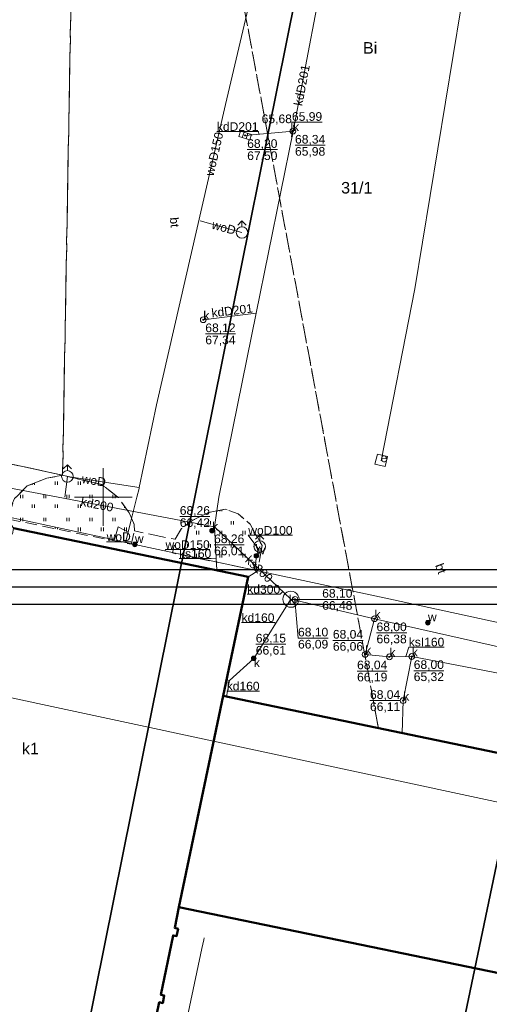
# Model space of a CAD drawing. Header units: millimetres. Extents: x 6501010 to 6502959, y 5884302 to 5886510.
# Tile 5 of 43: x 6502143 to 6502184, y 5885206 to 5885291. Entities that reach past the tile are written whole.
import ezdxf
from ezdxf.enums import TextEntityAlignment as Align

# ---------------------------------------------------------------- set-up
doc = ezdxf.new("R2010")
doc.units = ezdxf.units.MM
for name, pattern in [('OTKJ_A05', [2, 1.5, -0.5]), ('OTKU_A05', [2, 1.5, -0.5]), ('OTZT_A05', [1.5, 1, -0.5])]:
    doc.linetypes.add(name, pattern=pattern)
doc.layers.get('DEFPOINTS').update_dxf_attribs({"color": 9})
doc.layers.add('!A_tabelka', color=7, linetype='Continuous')
for name, color, linetype, lineweight in [('Budynki EGiB', 9, 'Continuous', 0), ('Działki', 9, 'Continuous', 0), ('Komunikacja (linie)', 9, 'Continuous', 0), ('Komunikacja (obszary)', 9, 'Continuous', 0), ('Krzyże', 9, 'Continuous', 0), ('Przewody elektroenergetyczne', 9, 'Continuous', 0), ('Przewody kanalizacyjne', 9, 'Continuous', 0), ('Przewody wodociągowe', 9, 'Continuous', 0), ('Punkty o określonej wysokości', 9, 'Continuous', 0), ('Urządzenia towarzyszące (obszary)', 9, 'Continuous', 0), ('Urządzenia towarzyszące (punkty)', 9, 'Continuous', 0), ('Urządzenia związane z siecią (punkty)', 9, 'Continuous', 0), ('Użytki gruntowe', 9, 'Continuous', 0), ('Zagospodarowanie terenu (obszary)', 9, 'Continuous', 0), ('Zakres zamówienia', 9, 'Continuous', 0)]:
    doc.layers.add(name, color=color, linetype=linetype, lineweight=lineweight)
doc.styles.add('DOMYSLNA_CZCIONKA', font='arial.ttf')

# ---------------------------------------------------------------- blocks, each defined once
blk = doc.blocks.new('SUPW_PO05')
at = {"color": 18, "linetype": 'Continuous', "lineweight": 18, "true_color": 0x0a0909}
blk.add_circle((0, 0), 0.5, dxfattribs=at)
blk = doc.blocks.new('SUKU_P05')
at = {"lineweight": 18, "true_color": 0x803300}
h = blk.add_hatch(color=36, dxfattribs=at)
h.dxf.hatch_style = 1
h.paths.add_polyline_path([(0.4, 0, 1), (-0.4, 0, 1)])
at = {"color": 36, "lineweight": 18, "true_color": 0x803300}
blk.add_circle((0, 0), 0.4, dxfattribs=at)
blk = doc.blocks.new('SUWW_P05')
at = {"lineweight": 18}
h = blk.add_hatch(color=5, dxfattribs=at)
h.dxf.hatch_style = 1
h.paths.add_polyline_path([(0.4, 0, 1), (-0.4, 0, 1)])
at = {"color": 5, "lineweight": 18}
blk.add_circle((0, 0), 0.4, dxfattribs=at)
blk = doc.blocks.new('SUWH_P05')
at = {"color": 5, "linetype": 'Continuous', "lineweight": 18}
for p, q in [((0, 2), (-0.71, 1.29)), ((0, 1), (0, 2)), ((0, 2), (0.71, 1.29))]:
    blk.add_line(p, q, dxfattribs=at)
blk.add_circle((0, 0), 1, dxfattribs=at)
blk = doc.blocks.new('SUKS_P05')
at = {"color": 36, "linetype": 'Continuous', "lineweight": 18, "true_color": 0x803300}
blk.add_circle((0, 0), 0.5, dxfattribs=at)
blk = doc.blocks.new('SUKK_P05')
at = {"color": 9, "linetype": 'Continuous', "lineweight": 18}
for p, q in [((-1, 0.5), (-1, -0.5)), ((1, 0.5), (-1, 0.5)), ((-0.35, 0.5), (-0.35, -0.5)), ((0.35, 0.5), (0.35, -0.5)), ((1, -0.5), (1, 0.5)), ((-1, -0.5), (1, -0.5))]:
    blk.add_line(p, q, dxfattribs=at)
blk = doc.blocks.new('SUPS01_05')
at = {"lineweight": 18}
h = blk.add_hatch(color=9, dxfattribs=at)
h.dxf.hatch_style = 1
h.paths.add_polyline_path([(-0.09, 0, 1), (0.09, 0, 1)])
at = {"color": 9, "lineweight": 18}
blk.add_circle((0, 0), 0.09, dxfattribs=at)

msp = doc.modelspace()

# ---------------------------------------------------------------- hatches: boundary and pattern name
at = {"layer": 'Zagospodarowanie terenu (obszary)'}
h = msp.add_hatch(dxfattribs=at)
h.set_pattern_fill('OTZT', color=256, scale=0.2, style=0, pattern_type=0)
h.set_pattern_definition([(90, (6502141.83, 5885247.0508), (-2, 1e-16), [0.3, -1.7]), (90, (6502142.03, 5885247.0508), (-2, 1e-16), [0.3, -1.7]), (90, (6502142.83, 5885245.9008), (-2, 1e-16), [0.3, -1.7]), (90, (6502143.03, 5885245.9008), (-2, 1e-16), [0.3, -1.7])])
h.paths.add_polyline_path([(6502152.417, 5885245.901), (6502152.469, 5885246.108), (6502152.71, 5885247.06), (6502152.68, 5885247.63), (6502152.26, 5885248.63), (6502151.265, 5885250), (6502149.89, 5885251.08), (6502146.47, 5885251.89), (6502145.1, 5885251.64), (6502143.4, 5885250.96), (6502142.431, 5885250), (6502142.29, 5885249.86), (6502141.73, 5885248.09)], flags=0)
h = msp.add_hatch(dxfattribs=at)
h.set_pattern_fill('OTZT', color=256, scale=0.2, style=0, pattern_type=0)
h.set_pattern_definition([(90, (6502156.1037, 5885244.76), (-2, 1e-16), [0.3, -1.7]), (90, (6502156.3037, 5885244.76), (-2, 1e-16), [0.3, -1.7]), (90, (6502157.1037, 5885243.61), (-2, 1e-16), [0.3, -1.7]), (90, (6502157.3037, 5885243.61), (-2, 1e-16), [0.3, -1.7])])
h.paths.add_polyline_path([(6502163.78, 5885245.8), (6502162.74, 5885247.64), (6502161.71, 5885248.54), (6502160.61, 5885248.96), (6502159.13, 5885248.65), (6502157.71, 5885247.95), (6502156.79, 5885247.26), (6502156.25, 5885246.33), (6502156.004, 5885245.149), (6502163.42, 5885243.61)], flags=0)

# ---------------------------------------------------------------- linework, layer by layer
at = {"layer": '!A_tabelka', "flags": 128}
msp.add_lwpolyline([(6502076.094, 5885453.176), (6502359.094, 5885453.176), (6502359.094, 5885242.176), (6502076.094, 5885242.176)], close=True, dxfattribs=at)
at = {"layer": 'Budynki EGiB', "linetype": 'Continuous', "lineweight": 50, "flags": 128}
msp.add_lwpolyline([(6502154.02, 5885202.07), (6502154.86, 5885206.15), (6502155.16, 5885206.09), (6502155.29, 5885206.73), (6502155, 5885206.79), (6502156.06, 5885211.96), (6502156.36, 5885211.9), (6502156.49, 5885212.54), (6502156.2, 5885212.6), (6502156.57, 5885214.41), (6502160.42, 5885232.74), (6502162.57, 5885243.07), (6502142.22, 5885247.3)], dxfattribs=at)
msp.add_lwpolyline([(6502160.42, 5885232.74), (6502156.57, 5885214.41), (6502192.74, 5885206.94), (6502193.399, 5885209.838), (6502244.583, 5885199.591), (6502248.214, 5885217.731), (6502196.638, 5885228.056), (6502195.89, 5885225.36), (6502160.42, 5885232.74)], close=True, dxfattribs=at)
at = {"layer": 'DEFPOINTS', "color": 2, "linetype": 'Continuous'}
for points in [[(6502059.594, 5885454.676), (6502360.594, 5885454.676), (6502360.594, 5885240.676), (6502059.594, 5885240.676)], [(6502062.594, 5885451.676), (6502357.594, 5885451.676), (6502357.594, 5885243.676), (6502062.594, 5885243.676)]]:
    msp.add_lwpolyline(points, close=True, dxfattribs=at)
at = {"layer": 'Działki', "linetype": 'Continuous', "lineweight": 25, "flags": 128}
for points in [[(6502092.52, 5885216.53), (6502088.97, 5885198.96), (6502126.22, 5885191.42), (6502145.37, 5885187.54), (6502180.91, 5885364.02), (6502173.5, 5885365.54), (6502161.93, 5885367.85), (6502146.34, 5885370.96), (6502124.66, 5885375.29), (6502121.68, 5885360.58), (6502118.04, 5885342.62), (6502114.4, 5885324.63), (6502107.11, 5885288.6), (6502105.919, 5885282.72), (6502099.81, 5885252.56), (6502092.52, 5885216.53)], [(6502180.91, 5885364.02), (6502145.37, 5885187.54), (6502174.26, 5885181.7), (6502176.42, 5885181.26), (6502213.29, 5885357.66), (6502180.91, 5885364.02)], [(6502213.29, 5885357.66), (6502176.42, 5885181.26), (6502207.7, 5885174.93), (6502243.42, 5885340.46), (6502227.84, 5885354.82), (6502213.29, 5885357.66)]]:
    msp.add_lwpolyline(points, close=True, dxfattribs=at)
at = {"layer": 'Komunikacja (linie)', "linetype": 'Continuous', "lineweight": 18, "flags": 128}
msp.add_lwpolyline([(6502103.86, 5885261.14), (6502146.47, 5885251.89), (6502145.1, 5885251.64), (6502143.4, 5885250.96), (6502142.431, 5885250)], dxfattribs=at)
at = {"layer": 'Komunikacja (obszary)', "linetype": 'OTKU_A05', "lineweight": 18, "flags": 128}
for points in [[(6502146.47, 5885251.89), (6502147.737, 5885323.492), (6502134.138, 5885326.264), (6502134.046, 5885326.308), (6502133.96, 5885326.354), (6502133.876, 5885326.405), (6502133.796, 5885326.459), (6502133.718, 5885326.518), (6502133.643, 5885326.58), (6502133.571, 5885326.646), (6502133.502, 5885326.715), (6502133.437, 5885326.788), (6502133.375, 5885326.863), (6502133.317, 5885326.942), (6502133.264, 5885327.023), (6502133.214, 5885327.107), (6502133.168, 5885327.193), (6502133.127, 5885327.281), (6502133.09, 5885327.372), (6502133.058, 5885327.464), (6502133.03, 5885327.557), (6502133.007, 5885327.652), (6502132.988, 5885327.748), (6502132.974, 5885327.844), (6502132.965, 5885327.941), (6502132.961, 5885328.038), (6502132.961, 5885328.136), (6502133.044, 5885329.899), (6502133.167, 5885332.502), (6502133.203, 5885333.253), (6502131.075, 5885333.687), (6502131.073, 5885333.44), (6502131.05, 5885333.194), (6502131.004, 5885332.943), (6502130.941, 5885332.712), (6502130.856, 5885332.479), (6502130.75, 5885332.256), (6502130.626, 5885332.042), (6502130.484, 5885331.839), (6502130.325, 5885331.65), (6502130.149, 5885331.475), (6502129.96, 5885331.317), (6502129.757, 5885331.175), (6502129.543, 5885331.051), (6502129.319, 5885330.946), (6502129.087, 5885330.861), (6502128.848, 5885330.797), (6502128.604, 5885330.753), (6502128.358, 5885330.731), (6502128.111, 5885330.73), (6502127.864, 5885330.751), (6502127.62, 5885330.792), (6502127.381, 5885330.855), (6502127.148, 5885330.939), (6502126.923, 5885331.042), (6502126.708, 5885331.164), (6502126.505, 5885331.304), (6502126.314, 5885331.462), (6502126.299, 5885331.479), (6502126.101, 5885331.725), (6502125.914, 5885331.981), (6502125.741, 5885332.245), (6502125.58, 5885332.518), (6502125.433, 5885332.798), (6502125.3, 5885333.085), (6502125.182, 5885333.378), (6502125.078, 5885333.677), (6502124.988, 5885333.98), (6502124.914, 5885334.288), (6502124.855, 5885334.599), (6502124.811, 5885334.912), (6502124.782, 5885335.227), (6502124.769, 5885335.543), (6502124.772, 5885335.859), (6502118.556, 5885337.082), (6502102.74, 5885260.9), (6502103.771, 5885260.708), (6502103.86, 5885261.14), (6502146.47, 5885251.89)], [(6502200.55, 5885285.89), (6502202.36, 5885286.4), (6502204.32, 5885285.85), (6502207.29, 5885285.32), (6502209.83, 5885284.78), (6502213.52, 5885303.37), (6502209.57, 5885304.06), (6502210.71, 5885310.29), (6502204.67, 5885311.48), (6502205.71, 5885316.63), (6502205.92, 5885317.71), (6502199.4, 5885319.21), (6502200.16, 5885322.88), (6502181.93, 5885326.35), (6502181.67, 5885326.4), (6502181.12, 5885323.36), (6502181.75, 5885323.24), (6502181.46, 5885321.59), (6502180.87, 5885320.81), (6502180.26, 5885320.21), (6502178.32, 5885318.95), (6502175.54, 5885317.58), (6502156.776, 5885321.649), (6502173.885, 5885229.939), (6502195.89, 5885225.36), (6502196.638, 5885228.056), (6502248.214, 5885217.731), (6502248.319, 5885217.71), (6502249.739, 5885224.552), (6502250.996, 5885230.611), (6502251.026, 5885230.753), (6502247.54, 5885231.31), (6502228.59, 5885235.12), (6502227.58, 5885235.21), (6502225.59, 5885234.88), (6502223.59, 5885234.63), (6502221.56, 5885234.57), (6502206.76, 5885237.5), (6502196.92, 5885239.52), (6502195.06, 5885240.19), (6502193.34, 5885241.18), (6502190.03, 5885243.43), (6502188.42, 5885244.71), (6502186.95, 5885246.09), (6502185.89, 5885247.85), (6502185.25, 5885249.76), (6502185.07, 5885251.48), (6502185.34, 5885253.77), (6502190.72, 5885275.82), (6502190.94, 5885276.49), (6502195.06, 5885282.12), (6502200.55, 5885285.89)], [(6502173.885, 5885229.939), (6502156.776, 5885321.649), (6502152.557, 5885322.509), (6502149.327, 5885323.168), (6502147.737, 5885323.492), (6502146.47, 5885251.89), (6502149.89, 5885251.08), (6502151.265, 5885250), (6502151.29, 5885249.98), (6502152.26, 5885248.63), (6502152.68, 5885247.63), (6502152.71, 5885247.06), (6502156.25, 5885246.33), (6502156.79, 5885247.26), (6502157.71, 5885247.95), (6502159.13, 5885248.65), (6502160.61, 5885248.96), (6502161.71, 5885248.54), (6502162.74, 5885247.64), (6502163.78, 5885245.8), (6502163.42, 5885243.61), (6502162.57, 5885243.07), (6502160.42, 5885232.74), (6502173.885, 5885229.939)]]:
    msp.add_lwpolyline(points, close=True, dxfattribs=at)
at = {"layer": 'Komunikacja (obszary)', "linetype": 'OTKJ_A05', "lineweight": 18, "flags": 128}
msp.add_lwpolyline([(6502128.1, 5885207.43), (6502130.29, 5885207.08), (6502133.14, 5885206.49), (6502133.68, 5885206.28), (6502134.5, 5885210.21), (6502134.223, 5885210.375), (6502134.34, 5885210.9), (6502134.63, 5885210.84), (6502135.73, 5885216.14), (6502135.44, 5885216.2), (6502135.57, 5885216.84), (6502135.86, 5885216.77), (6502136.96, 5885222.01), (6502136.66, 5885222.07), (6502136.79, 5885222.71), (6502137.09, 5885222.65), (6502138.18, 5885227.89), (6502137.88, 5885227.95), (6502138.02, 5885228.58), (6502138.31, 5885228.52), (6502139.4, 5885233.76), (6502139.11, 5885233.82), (6502139.24, 5885234.46), (6502139.53, 5885234.4), (6502142.22, 5885247.3), (6502141.73, 5885248.09), (6502141.89, 5885248.94), (6502142.29, 5885249.86), (6502142.431, 5885250), (6502143.4, 5885250.96), (6502145.1, 5885251.64), (6502146.47, 5885251.89), (6502103.86, 5885261.14), (6502103.771, 5885260.708), (6502102.746, 5885255.731), (6502103.76, 5885255.35), (6502104.22, 5885255.26), (6502104.18, 5885255.01), (6502134.61, 5885248.7), (6502134.67, 5885248.94), (6502135.12, 5885248.84), (6502130.15, 5885224.81), (6502129.73, 5885224.89), (6502129.8, 5885225.18), (6502104.99, 5885230.32), (6502104.42, 5885227.68), (6502101.83, 5885228.21), (6502101.1, 5885224.7), (6502097.53, 5885225.47), (6502098.051, 5885227.969), (6502097.12, 5885228.4), (6502095.833, 5885228.418), (6502094.16, 5885220.24), (6502102.1, 5885218.5), (6502125.51, 5885213.73), (6502127.39, 5885213.06), (6502127.738, 5885212.703), (6502128.076, 5885212.227), (6502128.33, 5885211.7), (6502128.478, 5885211.206), (6502128.558, 5885210.531), (6502128.5, 5885209.82), (6502128.14, 5885207.78), (6502128.1, 5885207.43)], close=True, dxfattribs=at)
at = {"layer": 'Krzyże', "linetype": 'Continuous', "lineweight": 18, "flags": 128}
for points in [[(6502150, 5885247.5), (6502150, 5885252.5)], [(6502147.5, 5885250), (6502152.5, 5885250)]]:
    msp.add_lwpolyline(points, dxfattribs=at)
at = {"layer": 'Przewody elektroenergetyczne', "linetype": 'Continuous', "lineweight": 18, "flags": 128}
msp.add_lwpolyline([(6502174.13, 5885253.18), (6502174.13, 5885253.14), (6502177.03, 5885268.06), (6502183.04, 5885304.54), (6502174.32, 5885304.69), (6502161.38, 5885322.78)], dxfattribs=at)
at = {"layer": 'Przewody kanalizacyjne', "linetype": 'Continuous', "lineweight": 18, "flags": 128}
for points in [[(6502159.64, 5885247.41), (6502160.02, 5885250), (6502163.26, 5885265.95), (6502166.47, 5885281.75), (6502170.75, 5885304.24), (6502173.24, 5885317.33)], [(6502166.47, 5885281.75), (6502162.31, 5885281.38)], [(6502158.68, 5885265.39), (6502163.26, 5885265.95)], [(6502158.76, 5885211.76), (6502158.722, 5885211.583), (6502158.557, 5885210.808), (6502156.836, 5885202.751), (6502156.439, 5885200.892), (6502156.18, 5885199.68), (6502154.516, 5885200.022), (6502129.99, 5885205.06), (6502136.92, 5885239), (6502139.38, 5885250), (6502139.65, 5885251.2)], [(6502159.64, 5885247.41), (6502146.09, 5885250), (6502139.65, 5885251.2)], [(6502159.64, 5885247.41), (6502159.85, 5885243.64)], [(6502159.64, 5885247.41), (6502166.29, 5885241.13)], [(6502159.64, 5885247.41), (6502166.29, 5885241.13)], [(6502166.29, 5885241.13), (6502163.06, 5885236), (6502160.95, 5885234.08), (6502160.71, 5885234.13)], [(6502166.64, 5885241.12), (6502166.29, 5885241.13), (6502173.54, 5885239.44), (6502196.48, 5885234.26), (6502209.91, 5885231.65), (6502225.62, 5885228.6)], [(6502166.64, 5885241.12), (6502166.29, 5885241.13), (6502173.54, 5885239.44), (6502196.48, 5885234.26), (6502209.91, 5885231.65), (6502225.62, 5885228.6)], [(6502175.93, 5885229.51), (6502176.02, 5885232.33), (6502176.77, 5885236.16), (6502174.83, 5885236.13), (6502172.73, 5885236.34), (6502173.54, 5885239.44)], [(6502176.77, 5885236.16), (6502232.06, 5885225.53), (6502231.22, 5885221.13)], [(6502160.95, 5885234.08), (6502160.71, 5885232.68)]]:
    msp.add_lwpolyline(points, dxfattribs=at)
at = {"layer": 'Przewody kanalizacyjne', "linetype": 'Continuous', "lineweight": 0, "flags": 128}
for points in [[(6502159.858, 5885281.72), (6502163.469, 5885281.72), (6502163.49, 5885281.485)], [(6502156.578, 5885244.658), (6502159.373, 5885244.658), (6502159.792, 5885244.681)], [(6502162.498, 5885241.563), (6502165.353, 5885241.563), (6502165.579, 5885241.802)], [(6502162.002, 5885239.099), (6502164.856, 5885239.099), (6502164.967, 5885239.029)], [(6502176.27, 5885236.152), (6502176.51, 5885236.982), (6502179.597, 5885236.982)], [(6502160.79, 5885233.149), (6502160.713, 5885233.162), (6502163.568, 5885233.162)]]:
    msp.add_lwpolyline(points, dxfattribs=at)
at = {"layer": 'Przewody wodociągowe', "linetype": 'Continuous', "lineweight": 18, "flags": 128}
for points in [[(6502168.09, 5885316.46), (6502167.88, 5885315.52), (6502165.8, 5885306.11), (6502160.62, 5885284.08), (6502154.62, 5885258), (6502153.12, 5885250.83), (6502153.11, 5885250.75), (6502152.92, 5885250), (6502152.4, 5885247.92), (6502152.4, 5885247.9), (6502152.16, 5885246.94), (6502151.94, 5885246.06)], [(6502162.04, 5885272.96), (6502158.42, 5885273.96)], [(6502098.33, 5885229.32), (6502097.47, 5885229.54), (6502101.79, 5885250), (6502102.18, 5885251.85), (6502103.32, 5885256.57), (6502133.75, 5885250), (6502150.98, 5885246.28), (6502151.3, 5885247.41), (6502152.16, 5885246.94)], [(6502146.68, 5885250), (6502146.89, 5885251.79), (6502153.12, 5885250.83)], [(6502151.12, 5885246.24), (6502151.94, 5885246.06)], [(6502151.94, 5885246.06), (6502152.74, 5885245.89), (6502163.16, 5885243.66)], [(6502163.16, 5885243.66), (6502163.29, 5885244.9), (6502163.58, 5885245.7)], [(6502244.54, 5885224.29), (6502244.58, 5885225.2), (6502244.7, 5885225.93), (6502234.98, 5885228.28), (6502225.53, 5885230.33), (6502198.66, 5885236), (6502175.2, 5885241.09), (6502163.16, 5885243.66)]]:
    msp.add_lwpolyline(points, dxfattribs=at)
at = {"layer": 'Przewody wodociągowe', "linetype": 'Continuous', "lineweight": 0, "flags": 128}
for points in [[(6502163.493, 5885245.46), (6502162.584, 5885246.678), (6502166.428, 5885246.678)], [(6502150.295, 5885246.126), (6502152.391, 5885246.126), (6502151.694, 5885246.114)], [(6502155.376, 5885245.326), (6502155.401, 5885245.441), (6502159.245, 5885245.441)]]:
    msp.add_lwpolyline(points, dxfattribs=at)
at = {"layer": 'Punkty o określonej wysokości', "linetype": 'Continuous', "lineweight": 0, "flags": 128}
for points in [[(6502166.375, 5885281.313), (6502166.375, 5885282.525), (6502168.997, 5885282.525)], [(6502162.491, 5885280.151), (6502165.113, 5885280.151)], [(6502166.642, 5885280.526), (6502169.264, 5885280.526)], [(6502158.859, 5885264.159), (6502161.481, 5885264.159)], [(6502156.641, 5885248.308), (6502159.263, 5885248.308)], [(6502159.617, 5885245.852), (6502162.239, 5885245.852)], [(6502166.64, 5885241.12), (6502166.902, 5885237.755), (6502169.524, 5885237.755)], [(6502166.64, 5885241.12), (6502169, 5885241.12), (6502171.622, 5885241.12)], [(6502169, 5885241.12), (6502171.622, 5885241.12)], [(6502173.713, 5885238.21), (6502176.335, 5885238.21)], [(6502163.237, 5885237.228), (6502165.859, 5885237.228)], [(6502166.902, 5885237.755), (6502169.524, 5885237.755)], [(6502169.927, 5885237.564), (6502172.549, 5885237.564)], [(6502172.027, 5885234.902), (6502174.649, 5885234.902)], [(6502176.944, 5885234.93), (6502179.566, 5885234.93)], [(6502175.77, 5885232.331), (6502173.148, 5885232.331)]]:
    msp.add_lwpolyline(points, dxfattribs=at)
at = {"layer": 'Urządzenia towarzyszące (obszary)', "linetype": 'Continuous', "lineweight": 18, "flags": 128}
for points in [[(6502174.46, 5885252.64), (6502174.67, 5885253.51), (6502173.8, 5885253.73), (6502173.58, 5885252.85), (6502174.46, 5885252.64)], [(6502165.59, 5885241.13), (6502165.61, 5885240.95), (6502165.68, 5885240.78), (6502165.8, 5885240.64), (6502165.94, 5885240.52), (6502166.11, 5885240.45), (6502166.29, 5885240.43), (6502166.47, 5885240.45), (6502166.64, 5885240.52), (6502166.78, 5885240.64), (6502166.9, 5885240.78), (6502166.97, 5885240.95), (6502166.99, 5885241.13), (6502166.97, 5885241.31), (6502166.9, 5885241.48), (6502166.78, 5885241.62), (6502166.64, 5885241.74), (6502166.47, 5885241.81), (6502166.29, 5885241.83), (6502166.11, 5885241.81), (6502165.94, 5885241.74), (6502165.8, 5885241.62), (6502165.68, 5885241.48), (6502165.61, 5885241.31), (6502165.59, 5885241.13)]]:
    msp.add_lwpolyline(points, close=True, dxfattribs=at)
at = {"layer": 'Zagospodarowanie terenu (obszary)', "linetype": 'OTZT_A05', "lineweight": 18, "flags": 128}
for points in [[(6502152.417, 5885245.901), (6502152.469, 5885246.108), (6502152.71, 5885247.06), (6502152.68, 5885247.63), (6502152.26, 5885248.63), (6502151.265, 5885250), (6502149.89, 5885251.08), (6502146.47, 5885251.89), (6502145.1, 5885251.64), (6502143.4, 5885250.96), (6502142.431, 5885250), (6502142.29, 5885249.86), (6502141.73, 5885248.09), (6502152.417, 5885245.901)], [(6502163.78, 5885245.8), (6502162.74, 5885247.64), (6502161.71, 5885248.54), (6502160.61, 5885248.96), (6502159.13, 5885248.65), (6502157.71, 5885247.95), (6502156.79, 5885247.26), (6502156.25, 5885246.33), (6502156.004, 5885245.149), (6502163.42, 5885243.61), (6502163.78, 5885245.8)]]:
    msp.add_lwpolyline(points, close=True, dxfattribs=at)
at = {"layer": 'Zakres zamówienia', "linetype": 'Continuous', "lineweight": 0, "flags": 128}
msp.add_lwpolyline([(6502134.529, 5885464.507), (6502091.969, 5885243.307), (6502265.569, 5885206.067), (6502289.089, 5885321.147), (6502134.529, 5885464.507)], close=True, dxfattribs=at)

# ---------------------------------------------------------------- block references
at = {"layer": 'Punkty o określonej wysokości', "xscale": 0.5, "yscale": 0.5, "zscale": 0.5}
for p in [(6502166.465, 5885281.754), (6502166.549, 5885282.196), (6502162.314, 5885281.379), (6502166.375, 5885281.313), (6502158.682, 5885265.387), (6502159.44, 5885247.08), (6502159.44, 5885247.08), (6502166.64, 5885241.12), (6502166.64, 5885241.12), (6502173.536, 5885239.438), (6502172.726, 5885236.336), (6502163.06, 5885236), (6502174.826, 5885236.13), (6502176.767, 5885236.158), (6502176.02, 5885232.331)]:
    msp.add_blockref('SUPS01_05', p, dxfattribs=at)
at = {"layer": 'Urządzenia towarzyszące (punkty)', "xscale": 0.5, "yscale": 0.5, "zscale": 0.5}
msp.add_blockref('SUPW_PO05', (6502166.64, 5885241.12), dxfattribs=at)
at = {"layer": 'Urządzenia związane z siecią (punkty)', "xscale": 0.5, "yscale": 0.5, "zscale": 0.5, "rotation": 342.82}
msp.add_blockref('SUKK_P05', (6502162.31, 5885281.38), dxfattribs=at)
at = {"layer": 'Urządzenia związane z siecią (punkty)', "xscale": 0.5, "yscale": 0.5, "zscale": 0.5}
for name, p in [('SUKS_P05', (6502166.46, 5885281.75)), ('SUWH_P05', (6502162.04, 5885272.96)), ('SUKS_P05', (6502158.68, 5885265.39)), ('SUWH_P05', (6502146.89, 5885251.79)), ('SUKU_P05', (6502159.44, 5885247.08)), ('SUWH_P05', (6502163.58, 5885245.7)), ('SUWW_P05', (6502152.74, 5885245.89)), ('SUWW_P05', (6502163.29, 5885244.9)), ('SUKS_P05', (6502173.54, 5885239.44)), ('SUWW_P05', (6502178.17, 5885239.09)), ('SUKS_P05', (6502172.73, 5885236.34)), ('SUKS_P05', (6502174.83, 5885236.13)), ('SUKS_P05', (6502176.77, 5885236.16)), ('SUKU_P05', (6502163.06, 5885236)), ('SUKS_P05', (6502176.02, 5885232.33))]:
    msp.add_blockref(name, p, dxfattribs=at)

# ---------------------------------------------------------------- texts
at = {"layer": 'Budynki EGiB', "style": 'DOMYSLNA_CZCIONKA'}
msp.add_text('k1', height=1, dxfattribs=at).set_placement((6502143.68, 5885228.173), align=Align.MIDDLE_CENTER)
at = {"layer": 'Działki', "color": 9, "style": 'DOMYSLNA_CZCIONKA'}
msp.add_text('31/1', height=1, dxfattribs=at).set_placement((6502172.001, 5885276.842), align=Align.MIDDLE_CENTER)
at = {"layer": 'Komunikacja (obszary)', "style": 'DOMYSLNA_CZCIONKA'}
for rotation, p in [(274.77863, (6502156.195, 5885273.844)), (290.15656, (6502179.292, 5885243.795))]:
    msp.add_text('bt', height=0.75, rotation=rotation, dxfattribs=at).set_placement(p, align=Align.MIDDLE_CENTER)
at = {"layer": 'Przewody kanalizacyjne', "style": 'DOMYSLNA_CZCIONKA'}
for s, rotation, p in [('kdD201', 79.22507, (6502167.23, 5885285.745)), ('kdD201', 6.971, (6502161.186, 5885266.183)), ('kd200', 349.17879, (6502149.468, 5885249.354)), ('ks200', 316.63911, (6502163.522, 5885243.744))]:
    msp.add_text(s, height=0.75, rotation=rotation, dxfattribs=at).set_placement(p, align=Align.MIDDLE_CENTER)
for s, p in [('kdD201', (6502161.664, 5885282.153)), ('ks160', (6502157.975, 5885245.091)), ('kd300', (6502163.926, 5885241.996)), ('kd160', (6502163.429, 5885239.532)), ('ksI160', (6502178.054, 5885237.415)), ('kd160', (6502162.14, 5885233.595))]:
    msp.add_text(s, height=0.75, dxfattribs=at).set_placement(p, align=Align.MIDDLE_CENTER)
at = {"layer": 'Przewody wodociągowe', "style": 'DOMYSLNA_CZCIONKA'}
for s, rotation, p in [('woD150', 77.0439, (6502159.629, 5885279.77)), ('woD', 344.55755, (6502160.47, 5885273.394)), ('woD', 351.24002, (6502149.189, 5885251.436))]:
    msp.add_text(s, height=0.75, rotation=rotation, dxfattribs=at).set_placement(p, align=Align.MIDDLE_CENTER)
for s, p in [('woD100', (6502164.506, 5885247.111)), ('woD', (6502151.343, 5885246.557)), ('woD150', (6502157.323, 5885245.874))]:
    msp.add_text(s, height=0.75, dxfattribs=at).set_placement(p, align=Align.MIDDLE_CENTER)
at = {"layer": 'Punkty o określonej wysokości', "style": 'DOMYSLNA_CZCIONKA'}
for s, p in [('65,99', (6502167.686, 5885283.026)), ('65,68', (6502165.061, 5885282.824)), ('68,20', (6502163.802, 5885280.677)), ('68,34', (6502167.953, 5885281.052)), ('67,50', (6502163.802, 5885279.625)), ('65,98', (6502167.953, 5885280)), ('68,12', (6502160.17, 5885264.685)), ('67,34', (6502160.17, 5885263.633)), ('68,26', (6502157.952, 5885248.834)), ('66,42', (6502157.952, 5885247.782)), ('68,26', (6502160.928, 5885246.378)), ('66,01', (6502160.928, 5885245.326)), ('68,10', (6502170.311, 5885241.646)), ('66,48', (6502170.311, 5885240.594)), ('68,00', (6502175.024, 5885238.736)), ('68,15', (6502164.548, 5885237.754)), ('68,10', (6502168.213, 5885238.281)), ('68,04', (6502171.238, 5885238.09)), ('66,38', (6502175.024, 5885237.684)), ('66,09', (6502168.213, 5885237.23)), ('66,06', (6502171.238, 5885237.038)), ('66,61', (6502164.548, 5885236.702)), ('68,04', (6502173.338, 5885235.428)), ('68,00', (6502178.255, 5885235.456)), ('66,19', (6502173.338, 5885234.376)), ('65,32', (6502178.255, 5885234.404)), ('68,04', (6502174.459, 5885232.857)), ('66,11', (6502174.459, 5885231.805))]:
    msp.add_text(s, height=0.75, dxfattribs=at).set_placement(p, align=Align.MIDDLE_CENTER)
at = {"layer": 'Urządzenia towarzyszące (obszary)', "style": 'DOMYSLNA_CZCIONKA'}
msp.add_text('e', height=0.75, dxfattribs=at).set_placement((6502174.366, 5885253.402), align=Align.MIDDLE_CENTER)
at = {"layer": 'Urządzenia towarzyszące (punkty)', "style": 'DOMYSLNA_CZCIONKA'}
msp.add_text('k', height=0.75, dxfattribs=at).set_placement((6502166.368, 5885241.12), align=Align.MIDDLE_CENTER)
at = {"layer": 'Urządzenia związane z siecią (punkty)', "style": 'DOMYSLNA_CZCIONKA'}
for s, p in [('k', (6502166.729, 5885282.132)), ('k', (6502158.949, 5885265.772)), ('k', (6502159.709, 5885247.462)), ('w', (6502153.125, 5885246.389)), ('w', (6502163.675, 5885245.399)), ('k', (6502173.809, 5885239.822)), ('w', (6502178.555, 5885239.589)), ('k', (6502172.999, 5885236.722)), ('k', (6502175.099, 5885236.512)), ('k', (6502177.039, 5885236.542)), ('k', (6502163.329, 5885235.618)), ('k', (6502176.289, 5885232.712))]:
    msp.add_text(s, height=0.75, dxfattribs=at).set_placement(p, align=Align.MIDDLE_CENTER)
at = {"layer": 'Użytki gruntowe', "style": 'DOMYSLNA_CZCIONKA'}
msp.add_text('Bi', height=1, dxfattribs=at).set_placement((6502173.162, 5885288.979), align=Align.MIDDLE_CENTER)

doc.saveas('drawing.dxf')
